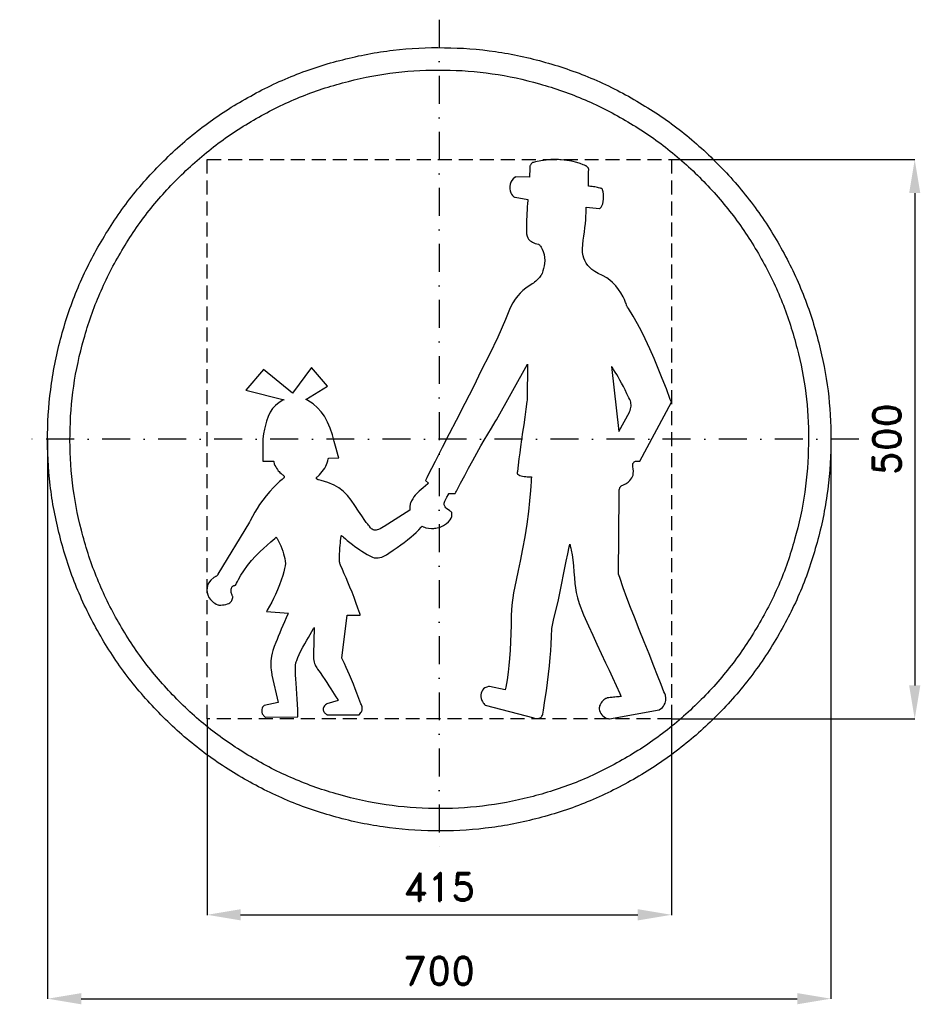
# Model space of a CAD drawing. Header units: millimetres. Extents: x -375 to 430, y -505 to 375.
import ezdxf

# ---------------------------------------------------------------- set-up
doc = ezdxf.new("R2010")
doc.units = ezdxf.units.MM
doc.header["$LTSCALE"] = 5
doc.linetypes.add('ČERCHOVANÁX2', pattern=[2, 1, -0.5, 0, -0.5])
doc.linetypes.add('ČÁRKOVANÁX2', pattern=[1.5, 1, -0.5])
doc.layers.add('Kóty', color=2, linetype='Continuous')
doc.layers.add('Značka', color=7, linetype='Continuous')
doc.styles.get("Standard").update_dxf_attribs({"font": 'romand.shx', "height": 25})
doc.dimstyles.get("Standard").update_dxf_attribs({"dimtxt": 25, "dimasz": 30, "dimexe": 0.18, "dimexo": 0.0625, "dimgap": 12.5, "dimtad": 1, "dimdec": 0, "dimzin": 0, "dimdsep": 46, "dimtxsty": 'Standard', "dimcen": 0.09, "dimadec": 0, "dimazin": 0, "dimtfac": 1, "dimtdec": 0, "dimtofl": 0, "dimtmove": 0, "dimatfit": 3, "dimfxl": 1, "dimtolj": 1, "dimtzin": 0, "dimarcsym": 0})

# ---------------------------------------------------------------- blocks, each defined once
blk = doc.blocks.new('*D2')
at = {"layer": 'Defpoints', "color": 0, "transparency": 16777216}
for p in [(-350.05, 0), (350, -4.58), (350, -500.03)]:
    blk.add_point(p, dxfattribs=at)
at = {"layer": 'Kóty', "color": 0, "lineweight": -2, "transparency": 16777216}
for p, q in [((-350.05, -0.06), (-350.05, -500.21)), ((350, -4.64), (350, -500.21)), ((-320.05, -500.03), (320, -500.03))]:
    blk.add_line(p, q, dxfattribs=at)
at = {"layer": 'Kóty', "color": 0, "transparency": 16777216}
for points in [[(-320.05, -495.03), (-320.05, -505.03), (-350.05, -500.03)], [(320, -495.03), (320, -505.03), (350, -500.03)]]:
    blk.add_solid(points, dxfattribs=at)
at = {"layer": 'Kóty', "color": 0, "transparency": 16777216, "insert": (-0.03, -475.03), "char_height": 25, "attachment_point": 5}
blk.add_mtext('\\A1;700', dxfattribs=at)
blk = doc.blocks.new('*D3')
at = {"layer": 'Defpoints', "color": 0, "transparency": 16777216}
for p in [(207.5, 250), (207.5, -250), (425, -250)]:
    blk.add_point(p, dxfattribs=at)
at = {"layer": 'Kóty', "color": 0, "lineweight": -2, "transparency": 16777216}
for p, q in [((207.5625, 250), (425.18, 250)), ((425, 220), (425, -220)), ((207.5625, -250), (425.18, -250))]:
    blk.add_line(p, q, dxfattribs=at)
at = {"layer": 'Kóty', "color": 0, "transparency": 16777216}
for points in [[(420, 220), (430, 220), (425, 250)], [(420, -220), (430, -220), (425, -250)]]:
    blk.add_solid(points, dxfattribs=at)
at = {"layer": 'Kóty', "color": 0, "transparency": 16777216, "insert": (400, 0), "char_height": 25, "attachment_point": 5, "rotation": 90}
blk.add_mtext('\\A1;500', dxfattribs=at)
blk = doc.blocks.new('*D4')
at = {"layer": 'Defpoints', "color": 0, "transparency": 16777216}
for p in [(-207.5, -250), (207.5, -250), (207.5, -425.03)]:
    blk.add_point(p, dxfattribs=at)
at = {"layer": 'Kóty', "color": 0, "lineweight": -2, "transparency": 16777216}
for p, q in [((-207.5, -250.06), (-207.5, -425.21)), ((207.5, -250.06), (207.5, -425.21)), ((-177.5, -425.03), (177.5, -425.03))]:
    blk.add_line(p, q, dxfattribs=at)
at = {"layer": 'Kóty', "color": 0, "transparency": 16777216}
for points in [[(-177.5, -420.03), (-177.5, -430.03), (-207.5, -425.03)], [(177.5, -420.03), (177.5, -430.03), (207.5, -425.03)]]:
    blk.add_solid(points, dxfattribs=at)
at = {"layer": 'Kóty', "color": 0, "transparency": 16777216, "insert": (0, -400.03), "char_height": 25, "attachment_point": 5}
blk.add_mtext('\\A1;415', dxfattribs=at)

msp = doc.modelspace()

# ---------------------------------------------------------------- linework, layer by layer
at = {"layer": 'Značka', "color": 6, "linetype": 'ČERCHOVANÁX2', "lineweight": 25, "ltscale": 5}
for p, q in [((0, 375), (0, -375)), ((375, 0), (-375, 0))]:
    msp.add_line(p, q, dxfattribs=at)
at = {"layer": 'Značka', "color": 5}
for points in [[(350, 0), (350, -2.291), (350, -4.581, -0.0321663), (346.5, -50.208, -0.0357268), (336.9, -95.004, -0.0366679), (321.8, -138.262, -0.0347487), (300.8, -178.953, -0.0340422), (275, -216.774, -0.0344423), (244.2, -250.706, -0.0345546), (209.5, -280.563, -0.0344262), (171, -305.374, -0.034386), (129.7, -325.223, -0.0344168), (86.2, -339.231, -0.0344232), (41.2, -347.724, -0.0344159), (-4.6, -349.97, -0.0344167), (-50.2, -346.527, -0.034417), (-95, -336.859, -0.0344219), (-138.2, -321.716, -0.0344258), (-179, -300.792, -0.0344196), (-216.8, -274.979, -0.0344135), (-250.7, -244.227, -0.0344027), (-280.6, -209.504, -0.0344212), (-305.4, -171.017, -0.0344081), (-325.2, -129.751, -0.0344167), (-339.2, -86.154, -0.034422), (-347.7, -41.156, -0.0344239), (-350, 4.581, -0.0344186), (-346.5, 50.244, -0.0344066), (-336.9, 95.004, -0.0344079), (-321.7, 138.22, -0.0344215), (-300.8, 178.953, -0.0344123), (-275, 216.776, -0.0344159), (-244.2, 250.706, -0.0344112), (-209.5, 280.56, -0.0344102), (-171, 305.374, -0.0344135), (-129.8, 325.224, -0.0344133), (-86.2, 339.231, -0.0344178), (-41.2, 347.724, -0.0344147), (4.6, 349.97, -0.0344183), (50.2, 346.527, -0.0344185), (95, 336.859, -0.0344139), (138.2, 321.715, -0.0344122), (179, 300.792, -0.034421), (216.8, 274.98, -0.0343987), (250.7, 244.227, -0.0344281), (280.6, 209.501, -0.0344954), (305.4, 171.017, -0.0344081), (325.2, 129.763, -0.0340917), (339.2, 86.154, -0.0328069), (347.5, 43.384, -0.0342764), (350, 0)], [(330, 0), (330, -2.16), (330, -4.32, -0.0321676), (326.7, -47.339, -0.0357412), (317.6, -89.575, -0.0366598), (303.4, -130.361, -0.0347689), (283.6, -168.727, -0.0340415), (259.3, -204.387, -0.0344506), (230.3, -236.38, -0.034559), (197.5, -264.531, -0.0344287), (161.2, -287.924, -0.034392), (122.3, -306.639, -0.034413), (81.2, -319.846, -0.0344226), (38.8, -327.854, -0.0344166), (-4.3, -329.972, -0.0344155), (-47.4, -326.726, -0.0344178), (-89.6, -317.61, -0.0344206), (-130.3, -303.332, -0.0344145), (-168.7, -283.604, -0.034423), (-204.4, -259.266, -0.034424), (-236.4, -230.271, -0.0344207), (-264.5, -197.532, -0.0344091), (-287.9, -161.245, -0.0344122), (-306.6, -122.337, -0.0343888), (-319.8, -81.231, -0.0343928), (-327.9, -38.804, -0.034449), (-330, 4.32, -0.0344398), (-326.7, 47.373, -0.0344103), (-317.6, 89.575, -0.0344275), (-303.3, 130.322, -0.0344042), (-283.6, 168.727, -0.0344117), (-259.3, 204.389, -0.034409), (-230.3, 236.38, -0.0344094), (-197.5, 264.528, -0.0344108), (-161.2, 287.924, -0.0344214), (-122.3, 306.639, -0.0344114), (-81.2, 319.846, -0.034423), (-38.8, 327.854, -0.0344179), (4.3, 329.972, -0.0344171), (47.4, 326.726, -0.0344183), (89.6, 317.61, -0.0344109), (130.3, 303.332, -0.0344202), (168.7, 283.604, -0.0344124), (204.4, 259.267, -0.034393), (236.4, 230.271, -0.0344124), (264.5, 197.529, -0.0344903), (287.9, 161.245, -0.0344317), (306.6, 122.348, -0.034062), (319.8, 81.231, -0.032789), (327.7, 40.905, -0.034256), (330, 0)], [(-119.2, 35.662), (-99.8, 47.356), (-114.3, 64.079), (-131.1, 41.323), (-157.2, 62.444), (-172.8, 44.017), (-138.7, 35.373), (-139.2, 35.134), (-139.7, 34.887), (-143.2, 32.876), (-146.3, 30.286), (-148.9, 27.364), (-151, 24.092), (-152.9, 20.292), (-154.4, 16.315), (-155.4, 12.725), (-156.3, 9.078), (-157.1, 4.811), (-157.6, 0.513), (-157.7, -0.285), (-157.8, -1.084), (-157.8, -19.484), (-148, -19.621), (-147.9, -19.887), (-147.9, -20.152), (-147.4, -21.819), (-146.9, -23.439), (-146.2, -24.745), (-145.5, -25.986), (-144.7, -27.085), (-143.9, -28.116), (-143.1, -28.89), (-142.4, -29.622), (-141.3, -30.517), (-140.3, -31.384), (-139.8, -31.823), (-139.3, -32.302), (-139, -32.581), (-138.8, -32.883), (-138.7, -33.089), (-138.7, -33.305), (-138.6, -33.509), (-138.6, -33.716), (-138.6, -33.921), (-138.7, -34.119), (-138.8, -34.288), (-138.9, -34.448), (-139, -34.635), (-139.2, -34.805), (-139.2, -34.854), (-139.3, -34.902), (-139.8, -35.388), (-140.4, -35.875), (-141.5, -36.861), (-142.7, -37.862), (-145.4, -40.412), (-148.1, -43.054), (-151.4, -46.688), (-154.7, -50.476), (-157.7, -54.4), (-160.6, -58.459), (-162.8, -61.815), (-164.9, -65.244), (-167, -69.002), (-169, -72.836), (-169.4, -73.526), (-169.7, -74.217), (-197.9, -120.526), (-197.9, -120.6), (-197.9, -120.673), (-198, -121.084), (-198.2, -121.458), (-198.5, -121.76), (-198.8, -122.02), (-199.2, -122.292), (-199.6, -122.532), (-200, -122.752), (-200.4, -122.97), (-200.9, -123.27), (-201.4, -123.59), (-204.1, -125.817), (-206.1, -128.652), (-207, -130.619), (-207.5, -132.711), (-207.7, -134.787), (-207.5, -136.859), (-206.9, -139.168), (-205.8, -141.333), (-204.5, -143.363), (-202.7, -145.104), (-201.7, -145.892), (-200.7, -146.588), (-199.4, -147.292), (-198, -147.849), (-197.5, -148.01), (-197, -148.161), (-196.7, -148.173), (-196.4, -148.183), (-195.7, -148.193), (-195.1, -148.189), (-193.6, -148.123), (-192.1, -147.958), (-190.7, -147.669), (-189.2, -147.204), (-188.1, -146.714), (-187.2, -146.077), (-186.4, -145.449), (-185.8, -144.723), (-185.4, -144.027), (-185, -143.279), (-184.7, -142.361), (-184.4, -141.41), (-184.4, -141.171), (-184.4, -140.932), (-184.4, -140.824), (-184.5, -140.716), (-184.6, -140.502), (-184.7, -140.285), (-185, -139.753), (-185.2, -139.21), (-185.5, -138.49), (-185.7, -137.752), (-185.9, -136.994), (-186, -136.226), (-186, -135.577), (-186, -134.927), (-185.9, -134.043), (-185.7, -133.168), (-185.5, -132.591), (-185.3, -132.056), (-185, -131.721), (-184.7, -131.432), (-184.4, -131.196), (-184, -131.006), (-183.6, -130.833), (-183.1, -130.702), (-182.7, -130.598), (-182.2, -130.514), (-182.1, -130.501), (-182.1, -130.489), (-181.6, -129.602), (-181.2, -128.717), (-180.4, -127.003), (-179.5, -125.309), (-177.3, -121.341), (-174.8, -117.505), (-171.5, -112.85), (-167.8, -108.427), (-164.1, -104.358), (-160.2, -100.465), (-157, -97.502), (-153.8, -94.604), (-150.4, -91.597), (-147, -88.601), (-146.4, -88.074), (-145.8, -87.546), (-145.6, -87.854), (-145.4, -88.164), (-145, -88.794), (-144.6, -89.431), (-143.7, -91.082), (-142.8, -92.766), (-141.7, -95.119), (-140.7, -97.523), (-139.9, -100.009), (-139.1, -102.535), (-138.6, -104.585), (-138.1, -106.656), (-137.8, -108.858), (-137.5, -111.075), (-137.5, -111.465), (-137.4, -111.855), (-137.6, -112.46), (-137.7, -113.065), (-137.9, -114.29), (-138.2, -115.51), (-139, -118.641), (-139.9, -121.744), (-141.2, -126.017), (-142.8, -130.234), (-144.5, -134.545), (-146.4, -138.792), (-148, -142.211), (-149.7, -145.587), (-151.7, -149.154), (-153.7, -152.664), (-154, -153.278), (-154.4, -153.891), (-134.7, -155.292), (-134.9, -155.778), (-135.2, -156.264), (-136.8, -159.663), (-138.4, -163.088), (-139.8, -166.363), (-141.2, -169.656), (-142.6, -172.982), (-144, -176.326), (-145, -179.042), (-146.1, -181.759), (-147.4, -185.207), (-148.7, -188.698), (-149.4, -191.202), (-149.9, -193.747), (-150.3, -195.887), (-150.5, -198.043), (-150.6, -200.255), (-150.6, -202.47), (-150.5, -204.306), (-150.3, -206.137), (-150, -208.167), (-149.7, -210.186), (-149.6, -210.552), (-149.6, -210.919), (-143.9, -235.365), (-156.5, -238.031), (-156.7, -238.13), (-156.8, -238.233), (-157.5, -238.836), (-158, -239.577), (-158.4, -240.482), (-158.6, -241.446), (-158.7, -242.742), (-158.5, -244.032), (-158.2, -245.28), (-157.5, -246.424), (-157.1, -247.026), (-156.6, -247.558), (-156, -247.97), (-155.4, -248.285), (-155.2, -248.355), (-155.1, -248.42), (-126.3, -248.076), (-126.3, -247.375), (-126.3, -246.675), (-126.4, -241.761), (-126.6, -236.852), (-126.9, -232.161), (-127.3, -227.474), (-127.6, -222.775), (-128, -218.075), (-128.2, -214.308), (-128.4, -210.537), (-128.5, -206.525), (-128.5, -202.512), (-128.5, -201.803), (-128.5, -201.093), (-128.3, -200.529), (-128.1, -199.965), (-127.8, -198.858), (-127.4, -197.758), (-126.3, -195.109), (-125.2, -192.503), (-123.6, -189.186), (-121.8, -185.93), (-120.1, -182.768), (-118.3, -179.632), (-116.8, -177.132), (-115.4, -174.627), (-113.8, -171.926), (-112.4, -169.192), (-112.1, -168.701), (-111.9, -168.21), (-112.3, -192.258), (-112.4, -192.526), (-112.4, -192.794), (-112.4, -194.531), (-112.3, -196.267), (-112.1, -197.717), (-111.8, -199.148), (-111.5, -200.419), (-111, -201.657), (-110.6, -202.562), (-110.1, -203.428), (-109.4, -204.42), (-108.7, -205.381), (-106.4, -208.58), (-104.3, -211.856), (-102.4, -214.659), (-100.6, -217.461), (-98.8, -220.32), (-96.9, -223.184), (-95.4, -225.495), (-93.9, -227.802), (-92.3, -230.257), (-90.7, -232.703), (-90.5, -233.134), (-90.2, -233.565), (-100.4, -236.451), (-100.6, -236.587), (-100.8, -236.726), (-101.7, -237.491), (-102.5, -238.397), (-103, -239.098), (-103.4, -239.867), (-103.6, -240.605), (-103.6, -241.368), (-103.6, -242.119), (-103.4, -242.849), (-103.1, -243.584), (-102.6, -244.26), (-102.2, -244.748), (-101.8, -245.198), (-101.2, -245.695), (-100.6, -246.136), (-100.4, -246.256), (-100.3, -246.372), (-71.7, -246.345), (-71.5, -246.208), (-71.4, -246.071), (-70.7, -245.206), (-70, -244.297), (-69.5, -243.59), (-69.1, -242.83), (-68.9, -242.14), (-68.8, -241.423), (-68.8, -240.608), (-68.9, -239.797), (-69, -239.071), (-69.2, -238.362), (-69.6, -237.365), (-70.1, -236.382), (-71.9, -231.72), (-73.6, -226.994), (-75.1, -222.922), (-76.7, -218.888), (-78.4, -214.742), (-80.2, -210.61), (-81.6, -207.255), (-83.1, -203.917), (-84.8, -200.341), (-86.4, -196.785), (-86.7, -196.156), (-87, -195.528), (-82.2, -157.216), (-70.6, -157.285), (-70.8, -156.575), (-71, -155.866), (-72.7, -150.934), (-74.4, -146.041), (-76.1, -141.41), (-77.9, -136.809), (-79.8, -132.211), (-81.7, -127.634), (-83.3, -123.959), (-84.9, -120.292), (-86.6, -116.371), (-88.3, -112.449), (-88.6, -111.754), (-88.9, -111.058), (-88.9, -110.689), (-88.9, -110.32), (-89, -109.575), (-89, -108.83), (-89, -106.938), (-89, -105.045), (-89, -102.482), (-88.9, -99.92), (-88.8, -97.356), (-88.6, -94.795), (-88.4, -92.776), (-88.2, -90.761), (-88, -88.677), (-87.7, -86.6), (-87.6, -86.242), (-87.5, -85.883), (-87.2, -86.178), (-86.9, -86.472), (-86.2, -87.055), (-85.5, -87.635), (-83.9, -89.059), (-82.2, -90.461), (-79.9, -92.274), (-77.6, -94.042), (-75.3, -95.75), (-73, -97.411), (-71.1, -98.704), (-69.2, -99.952), (-66.8, -101.451), (-64.3, -102.937), (-62.1, -104.274), (-59.7, -105.367), (-58.1, -105.848), (-56.4, -106.079, 0.0375309), (-54.7, -106.072), (-53.1, -105.822), (-51.3, -105.312), (-49.6, -104.579), (-47.2, -103.228), (-45, -101.7), (-41.3, -99.189), (-37.6, -96.673), (-34.4, -94.454), (-31.3, -92.174), (-28.3, -89.804), (-25.2, -87.345), (-22.9, -85.317), (-20.6, -83.214), (-18.3, -80.93), (-16.1, -78.538), (-15.7, -78.11), (-15.4, -77.68), (-14.8, -77.953), (-14.3, -78.215), (-13.1, -78.667), (-12, -79.034), (-9.5, -79.567), (-6.9, -79.748, 0.0478875), (-3, -79.449), (0.7, -78.44), (3.8, -77.134), (6.5, -75.353), (8.2, -73.851), (9.7, -72.09), (10.6, -70.573), (11.2, -68.922), (11.3, -68.102), (11.4, -67.268), (11.4, -66.567), (11.3, -65.874), (11.2, -65.454), (11.1, -65.037), (10.7, -64.807), (10.4, -64.576), (9.7, -64.149), (9.1, -63.717), (7.8, -62.811), (6.6, -61.823), (5.9, -61.163), (5.2, -60.42), (4.9, -59.84), (4.6, -59.212), (4.5, -58.554), (4.5, -57.879), (4.5, -57.1), (4.7, -56.337), (5.1, -55.195), (5.6, -54.089), (6.8, -51.664), (8.2, -49.306), (8.4, -48.844), (8.7, -48.382), (14.3, -48.382), (14.8, -47.374), (15.4, -46.366), (19, -39.343), (22.8, -32.331), (26.3, -25.7), (29.9, -19.091), (33.5, -12.508), (37.2, -5.961), (40.2, -0.729), (43.3, 4.474), (46.7, 10.01), (50.1, 15.5), (50.7, 16.471), (51.3, 17.44), (78.8, 67.24), (78.6, 35.923), (78.5, 34.9), (78.4, 33.878), (77.5, 26.784), (76.5, 19.702), (75.5, 13.037), (74.5, 6.376), (73.6, -0.238), (72.6, -6.856), (71.9, -12.136), (71.2, -17.422), (70.5, -23.045), (69.9, -28.677), (69.8, -29.673), (69.7, -30.669), (69.8, -30.768), (69.9, -30.865), (70, -31.057), (70.2, -31.233), (70.6, -31.553), (71, -31.824), (72.1, -32.305), (73.2, -32.651), (74.5, -32.971), (75.9, -33.201), (77.3, -33.377), (78.7, -33.503), (80.3, -33.604), (81.9, -33.665), (82.1, -33.672), (82.4, -33.679), (82.2, -35.741), (82.1, -37.803), (81.9, -41.801), (81.6, -45.796), (80.8, -55.152), (79.8, -64.485), (78.2, -75.907), (76.4, -87.283), (74.4, -98.058), (72.3, -108.811), (70.6, -117.392), (68.9, -125.965), (66.5, -137.133), (64.8, -148.38), (64.4, -157.235), (64.3, -166.129), (64.1, -173.559), (63.7, -180.979), (63.3, -188.497), (62.8, -196.008), (62.2, -202.129), (61.5, -208.237), (60.6, -214.886), (59.5, -221.502), (59.3, -222.69), (59, -223.877), (44.8, -220.854), (44.4, -220.908), (44.1, -220.97), (42.4, -221.432), (40.8, -222.233), (39.7, -223.133), (38.8, -224.244), (38.1, -225.475), (37.6, -226.813), (37.3, -228.456), (37.3, -230.126), (37.6, -231.848), (38.2, -233.495), (38.7, -234.511), (39.3, -235.471), (39.9, -236.309), (40.6, -237.077), (40.9, -237.323), (41.1, -237.564), (84.7, -249.093), (84.9, -249.157), (85.2, -249.219), (86.5, -249.485), (87.9, -249.553), (88.7, -249.481), (89.4, -249.279), (90.1, -248.978), (90.7, -248.559), (91.3, -248.016), (91.7, -247.387), (92.2, -246.596), (92.5, -245.758), (92.9, -244.032), (93.2, -242.263), (94.5, -233.556), (95.9, -224.88), (96.9, -217.43), (97.7, -209.952), (98.5, -202.473), (99.2, -194.992), (99.7, -189.124), (100.1, -183.238), (100.2, -176.147), (100.7, -169.103), (102.5, -160.059), (104.8, -151.089), (106.5, -143.572), (108.1, -136.025), (109.6, -128.481), (111.2, -120.937), (112.4, -114.901), (113.6, -108.863), (114.9, -102.454), (116.2, -96.045), (116.4, -94.915), (116.6, -93.785), (116.9, -94.688), (117.1, -95.593), (117.5, -97.369), (117.9, -99.153), (118.7, -103.435), (119.3, -107.744), (119.9, -113.168), (120.4, -118.606), (120.8, -123.77), (121.3, -128.93), (121.7, -132.931), (122.4, -136.906), (123.5, -141.821), (125, -146.649), (128.9, -156.823), (133.4, -166.776), (137.2, -175.033), (140.9, -183.281), (144.8, -191.523), (148.6, -199.742), (151.8, -206.369), (154.9, -213.004), (158.2, -220.141), (161.5, -227.301), (162.1, -228.578), (162.7, -229.855), (162.5, -229.88), (162.3, -229.906), (161.9, -229.955), (161.5, -230.003), (160.5, -230.116), (159.6, -230.224), (158.3, -230.358), (157.1, -230.487), (155.9, -230.613), (154.7, -230.74), (153.7, -230.847), (152.7, -230.957), (151.6, -231.084), (150.5, -231.219), (150.2, -231.244), (150, -231.27), (149.8, -231.361), (149.7, -231.454), (149.3, -231.646), (148.9, -231.851), (148, -232.39), (147.2, -232.999), (146.3, -233.838), (145.4, -234.774), (144.7, -235.693), (144.1, -236.679), (143.7, -237.506), (143.4, -238.369), (143.2, -239.133), (143.1, -239.914), (143.1, -241.219), (143.3, -242.51), (143.8, -243.809), (144.4, -245.029), (145.2, -246.217), (146.2, -247.259), (147.3, -248.133), (148.5, -248.843), (150, -249.492), (151.7, -249.902), (151.9, -249.953), (152.2, -250), (196.6, -241.837), (196.8, -241.724), (197, -241.608), (198.4, -240.734), (199.5, -239.673), (200.5, -238.575), (201.2, -237.347), (201.8, -236.016), (202.2, -234.614), (202.4, -233.402), (202.4, -232.176), (202.4, -230.77), (202.2, -229.378), (202.1, -229.122), (202.1, -228.865), (201.5, -227.257), (200.9, -225.649), (199.6, -222.415), (198.4, -219.185), (195.2, -211.026), (191.9, -202.882), (187.5, -191.922), (183.1, -180.967), (178.7, -170.03), (174.4, -159.07), (171.1, -150.413), (167.8, -141.728), (164.5, -132.7), (161.4, -123.621), (160.8, -122.047), (160.3, -120.471), (160.7, -49.289), (160.8, -48.977), (160.8, -48.666), (160.8, -46.936), (160.9, -45.213), (161.1, -44.412), (161.3, -43.634), (161.5, -43.187), (161.7, -42.766), (162, -42.391), (162.3, -42.054), (162.8, -41.664), (163.3, -41.33), (164, -40.977), (164.7, -40.665), (165.8, -40.205), (166.9, -39.774), (167.1, -39.674), (167.4, -39.574), (167.5, -39.448), (167.6, -39.324), (167.9, -39.075), (168.1, -38.834), (168.8, -38.216), (169.4, -37.61), (170.4, -36.719), (171.3, -35.761), (172.1, -34.603), (172.8, -33.331), (173.2, -32.052), (173.4, -30.723), (173.6, -28.523), (173.3, -26.327), (173, -24.79), (172.9, -23.246), (173, -22.497), (173.1, -21.766), (173.3, -21.336), (173.5, -20.936), (173.8, -20.591), (174.1, -20.294), (174.5, -20.037), (174.9, -19.839), (175.5, -19.646), (176.1, -19.538), (176.8, -19.489), (177.4, -19.491), (178.1, -19.53), (178.7, -19.605), (179, -19.639), (179.2, -19.676), (207.5, 33.051), (207, 34.352), (206.5, 35.654), (203, 44.949), (199.4, 54.211), (195.8, 63.176), (192.1, 72.082), (188.2, 80.926), (184.1, 89.674), (180.7, 96.494), (177.1, 103.231), (173.3, 110.112), (169.2, 116.845), (168.4, 117.995), (167.7, 119.142), (167.5, 119.652), (167.4, 120.162), (167, 121.19), (166.6, 122.212), (165.5, 124.808), (164.3, 127.35), (162.4, 130.754), (160.3, 133.993), (157.8, 137.139), (155, 140.047), (152.6, 142.274), (149.9, 144.208), (146, 146.306), (142, 148.233), (139.1, 149.834), (136.4, 151.717), (134.5, 153.418), (132.7, 155.34), (131.2, 157.452), (130, 159.75), (129.2, 161.801), (128.6, 163.929), (128.1, 166.982), (128.1, 170.069), (128.3, 174.065), (128.8, 178.042), (129.3, 181.658), (129.7, 185.273), (130.2, 189.091), (130.6, 192.914), (130.9, 196.077), (131.1, 199.246), (131.3, 202.678), (131.4, 206.114), (131.4, 206.725), (131.4, 207.336), (143.3, 206.223), (143.5, 206.354), (143.7, 206.491), (144.6, 207.402), (145.3, 208.52), (146.1, 210.452), (146.5, 212.482), (146.8, 214.728), (146.9, 216.993), (146.8, 219.051), (146.5, 221.086), (146.3, 222.023), (146, 222.938), (145.9, 223.334), (145.6, 223.705), (145.6, 223.829), (145.5, 223.95), (145.4, 223.987), (145.3, 224.025), (145, 224.102), (144.8, 224.177), (144.2, 224.379), (143.6, 224.566), (142.5, 224.84), (141.5, 225.083), (140.2, 225.341), (139, 225.564), (137.8, 225.743), (136.7, 225.897), (135.3, 226.053), (134, 226.177), (133.7, 226.198), (133.4, 226.217), (133.5, 239.643), (133.5, 239.742), (133.5, 239.842), (133.6, 240.396), (133.6, 240.957), (133.6, 241.394), (133.4, 241.816), (133.3, 242.189), (133.1, 242.539), (132.8, 242.902), (132.5, 243.244), (132.2, 243.564), (131.9, 243.883), (131.9, 243.934), (131.8, 243.985), (131.4, 244.219), (130.9, 244.45), (129.8, 244.91), (128.8, 245.345), (125.9, 246.415), (122.9, 247.332), (118.5, 248.441), (114, 249.235), (109.1, 249.799, 0.0181638), (104.1, 250, 0.0152093), (99.8, 249.917), (95.5, 249.58), (90.7, 248.928), (85.9, 247.936), (85.1, 247.723), (84.2, 247.503), (84.1, 247.487), (84.1, 247.471), (84, 247.429), (83.8, 247.382), (83.5, 247.217), (83.2, 247.02), (82.7, 246.657), (82.3, 246.236), (81.9, 245.704), (81.5, 245.117), (81.3, 244.566), (81.1, 243.988), (81, 243.283), (80.9, 242.569), (81, 242.432), (81, 242.295), (80.7, 234.366), (68.4, 234.462), (68.1, 234.289), (67.8, 234.107), (66.1, 232.9), (64.8, 231.331), (63.9, 229.693), (63.4, 227.912), (63.1, 225.842), (63.1, 223.751), (63.4, 222), (64, 220.313), (64.6, 219.041), (65.4, 217.906), (65.8, 217.501), (66.2, 217.132), (66.8, 216.766), (67.3, 216.474), (67.6, 216.373), (67.8, 216.282), (79.2, 214.386), (79.2, 213.962), (79.2, 213.537), (78.9, 210.568), (78.7, 207.596), (78.5, 204.767), (78.3, 201.937), (78.2, 199.108), (78.1, 196.277), (78, 194.012), (78, 191.749), (77.9, 188.925), (78, 186.092), (78.1, 183.717), (78.7, 181.407), (79.2, 180.148), (79.9, 178.984), (80.5, 178.137), (81.3, 177.392), (82.4, 176.64), (83.5, 176.021), (84.7, 175.516), (85.8, 175.086), (87.3, 174.63), (88.7, 174.222), (89, 174.138), (89.4, 174.054), (89.7, 173.684), (90, 173.311), (90.5, 172.569), (91, 171.8), (92.1, 169.906), (93, 167.897), (93.8, 165.246), (94.2, 162.508), (94.3, 159.773), (94.1, 157.048), (93.7, 154.877), (93.2, 152.733), (92.6, 150.495), (91.9, 148.293), (91.7, 147.913), (91.6, 147.533), (91.5, 147.34), (91.3, 147.148), (91.1, 146.769), (90.8, 146.394), (90.2, 145.481), (89.5, 144.598), (88.5, 143.463), (87.4, 142.388), (86.3, 141.354), (85.2, 140.377), (84.2, 139.618), (83.2, 138.902), (81.9, 138.047), (80.5, 137.213), (77.5, 135.148), (74.7, 132.832), (72.4, 130.553), (70.2, 128.094), (68, 125.16), (65.9, 122.065), (64.3, 119.14), (62.8, 116.12), (60.9, 111.616), (59.2, 107.05), (52.3, 91.24), (44.8, 75.76), (37.6, 61.339), (30.5, 46.933), (22.9, 31.866), (15.2, 16.846), (9, 4.751), (2.7, -7.345), (-3.7, -19.887), (-10.1, -32.445), (-11.2, -34.601), (-12.3, -36.757), (-9.7, -39.368), (-10, -39.626), (-10.3, -39.883), (-12.3, -41.603), (-14.3, -43.285), (-16.2, -44.847), (-18, -46.455), (-19.7, -48.127), (-21.4, -49.913), (-22.6, -51.472), (-23.7, -53.124), (-24.8, -55.105), (-25.7, -57.186), (-25.9, -57.586), (-26, -57.988), (-26, -58.027), (-26, -58.066), (-26, -58.158), (-26, -58.252), (-26.1, -58.559), (-26.1, -58.867), (-26.2, -59.402), (-26.2, -59.939), (-26.2, -60.555), (-26.2, -61.172), (-26.2, -61.678), (-26.2, -62.183), (-26.2, -62.689), (-26.2, -63.195), (-26.2, -63.278), (-26.2, -63.361), (-49.3, -77.886), (-49.5, -78.026), (-49.7, -78.167), (-51.3, -79.078), (-52.8, -79.935), (-54.2, -80.56), (-55.6, -81.019), (-56.5, -81.193), (-57.4, -81.232), (-58.2, -81.123), (-59.1, -80.852), (-59.8, -80.462), (-60.5, -79.961), (-61.3, -79.184), (-62.1, -78.309), (-62.2, -78.064), (-62.4, -77.817), (-63.1, -76.916), (-63.8, -76.012), (-65.2, -74.262), (-66.5, -72.487), (-69.3, -68.38), (-72.1, -64.203), (-75.3, -59.266), (-78.6, -54.433), (-82.1, -50.131), (-86, -46.278), (-89.8, -43.413), (-93.9, -41.034), (-99.6, -38.577), (-105.5, -36.813), (-106.7, -36.511), (-108, -36.221), (-108, -36.198), (-108.1, -36.175), (-108.2, -36.127), (-108.4, -36.077), (-108.7, -35.951), (-109, -35.803), (-109.3, -35.665), (-109.5, -35.498), (-109.6, -35.38), (-109.7, -35.245), (-109.8, -35.107), (-109.8, -34.958), (-109.8, -34.795), (-109.8, -34.633), (-109.7, -34.443), (-109.6, -34.267), (-109.5, -34.098), (-109.4, -33.941), (-109, -33.605), (-108.6, -33.294), (-107.1, -31.908), (-105.8, -30.389), (-104.5, -28.89), (-103.3, -27.326), (-102.3, -25.736), (-101.4, -24.07), (-100.7, -22.531), (-100.1, -20.947), (-99.5, -19.203), (-99.2, -17.424), (-99.1, -17.135), (-99.1, -16.845), (-89.6, -16.639), (-89.9, -15.714), (-90.2, -14.788), (-92, -8.355), (-93.8, -1.906), (-95.5, 4.014), (-97.5, 9.85), (-99.8, 15.356), (-102.7, 20.581), (-105.5, 24.504), (-108.7, 28.08), (-112.8, 31.702), (-117.4, 34.669), (-118.3, 35.173), (-119.2, 35.662)]]:
    msp.add_lwpolyline(points, format="xyb", dxfattribs=at)
at = {"layer": 'Značka', "color": 6, "linetype": 'ČÁRKOVANÁX2', "ltscale": 2.5}
msp.add_lwpolyline([(-207.5, -250), (-207.5, 250), (207.5, 250), (207.5, -250), (-207.5, -250)], dxfattribs=at)
at = {"layer": 'Značka', "color": 5}
msp.add_lwpolyline([(154, 65.165), (160.6, 6.873), (170.1, 24.119), (170.1, 24.305), (170.2, 24.492), (170.7, 25.767), (171.1, 27.078), (171.4, 28.3), (171.6, 29.544), (171.6, 30.819), (171.4, 32.087), (171.2, 33.171), (170.9, 34.226), (170.3, 35.677), (169.6, 37.091), (167.8, 40.683), (166.1, 44.271), (164.6, 47.185), (163, 50.074), (161.5, 52.888), (159.9, 55.678), (158.6, 57.847), (157.3, 59.997), (155.9, 62.216), (154.5, 64.407), (154.2, 64.786), (154, 65.165)], dxfattribs=at)

# ---------------------------------------------------------------- dimensions: what is measured, and where the dimension line sits
at = {"layer": 'Kóty'}
dim = msp.add_linear_dim(base=(425, -250), p1=(207.5, 250), p2=(207.5, -250), angle=90, dimstyle='Standard', dxfattribs=at)
dim.commit()
dim.dimension.update_dxf_attribs({"geometry": '*D3', "text_midpoint": (400, 0)})
for base, p1, p2, picture, middle in [((350, -500.029), (-350.054, 0), (350, -4.581), '*D2', (-0.027, -475.029)), ((207.5, -425.029), (-207.5, -250), (207.5, -250), '*D4', (0, -400.029))]:
    dim = msp.add_linear_dim(base=base, p1=p1, p2=p2, dimstyle='Standard', dxfattribs=at)
    dim.commit()
    dim.dimension.update_dxf_attribs({"geometry": picture, "text_midpoint": middle})

doc.saveas('drawing.dxf')
